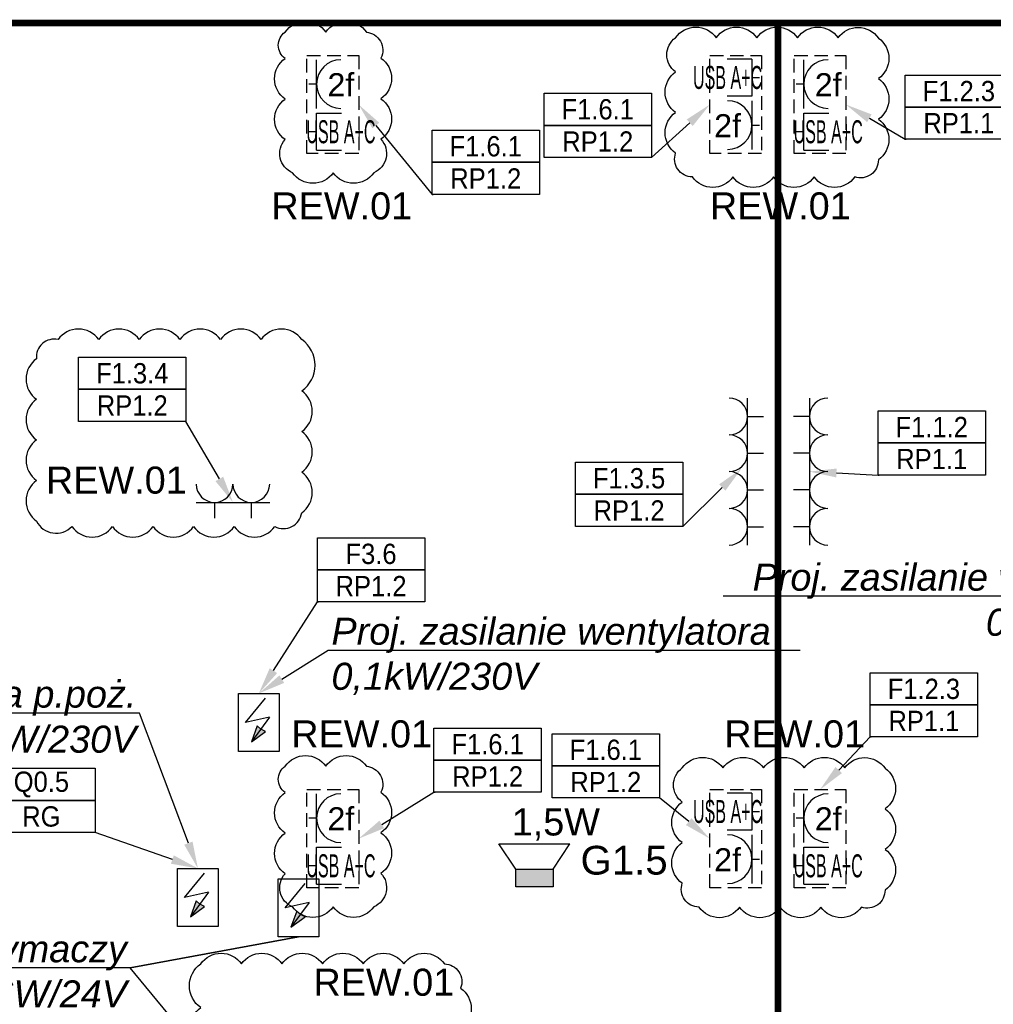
# Model space of a CAD drawing. Header units: millimetres. Extents: x 38232 to 48274, y 14703 to 20376.
# Tile 16 of 23: x 41351 to 42070, y 15539 to 16266. Entities that reach past the tile are written whole.
import ezdxf
from ezdxf import colors
from ezdxf.entities.mleader import LeaderData, LeaderLine
from ezdxf.enums import TextEntityAlignment as Align
from ezdxf.math import Vec2, Vec3

# ---------------------------------------------------------------- set-up
doc = ezdxf.new("R2010")
doc.units = ezdxf.units.MM
doc.linetypes.add('DASHED', pattern=[0.75, 0.5, -0.25])
for name, color, linetype in [('_IE_Adresy_Obwodów', 246, 'Continuous'), ('_IE_Gniazda_230V_IP20', 5, 'Continuous'), ('_IE_Opisy obwodów', 244, 'Continuous'), ('_IE_Punkty_Zasilania', 5, 'Continuous'), ('_IE_Radiowezel', 200, 'Continuous'), ('_IE_Radiowęzeł okablowanie', 190, 'Continuous'), ('_IE_REW01', 30, 'Continuous'), ('_IE_Strefy oddziaływania rozdzielnic elektrycznych', 240, 'Continuous'), ('_IE_Zestaw_PEL', 5, 'Continuous')]:
    doc.layers.add(name, color=color, linetype=linetype)
doc.styles.add('ARIAL', font='arial.ttf')
doc.styles.get("Standard").update_dxf_attribs({"font": 'ARIAL.TTF'})

# ---------------------------------------------------------------- blocks, each defined once
blk = doc.blocks.new('*U6549')
at = {"layer": '_IE_Gniazda_230V_IP20', "color": 5}
for p, q in [((13.57, -13.57), (13.57, 13.57)), ((13.57, 0), (25.33, 0))]:
    blk.add_line(p, q, dxfattribs=at)
blk.add_arc((0, 0), 13.57, 270, 90, dxfattribs=at)
at = {"layer": '_IE_Gniazda_230V_IP20', "color": 240, "style": 'ARIAL', "flags": 12}
for tag, p in [('WYS2', (-59.06, -0.96)), ('IL', (0, 0))]:
    blk.add_attdef(tag, text='', height=17, dxfattribs=at).set_placement(p, align=Align.MIDDLE)
blk = doc.blocks.new('*U6579')
at = {"layer": '_IE_Gniazda_230V_IP20', "color": 5}
for p, q in [((-13.57, 13.57), (-13.57, -13.57)), ((-13.57, 0), (-25.33, 0))]:
    blk.add_line(p, q, dxfattribs=at)
blk.add_arc((0, 0), 13.57, 90, 270, dxfattribs=at)
at = {"layer": '_IE_Gniazda_230V_IP20', "color": 240, "style": 'ARIAL', "flags": 12}
for tag, p in [('IL', (0, 0)), ('WYS3', (59.06, 0.96))]:
    blk.add_attdef(tag, text='', height=17, dxfattribs=at).set_placement(p, align=Align.MIDDLE)
blk = doc.blocks.new('G$C06D19BF9')
at = {"layer": '_IE_Radiowezel'}
h = blk.add_hatch(color=256, dxfattribs=at)
h.dxf.hatch_style = 1
h.paths.add_polyline_path([(13.09, 13.85), (-0.02, 13.83), (0.02, -13.83), (13.13, -13.82)])
at = {"layer": '_IE_Radiowezel', "ltscale": 0.02}
for p, q in [((13.09, 13.85), (31.75, 26.18)), ((31.75, 26.18), (31.81, -26.1)), ((13.13, -13.82), (31.81, -26.1))]:
    blk.add_line(p, q, dxfattribs=at)
blk.add_lwpolyline([(13.09, 13.85), (13.13, -13.82), (0.02, -13.83), (-0.02, 13.83)], close=True, dxfattribs=at)
blk.add_lwpolyline([(13.09, 13.85), (13.13, -13.82)], dxfattribs=at)
blk = doc.blocks.new('_punkt_zasilania')
at = {"layer": '_IE_Punkty_Zasilania'}
blk.add_hatch(color=94, dxfattribs=at).paths.add_polyline_path([(9.55, 7.16), (20.02, 14.82), (16.48, 16.55), (13.76, 19.1)])
at = {"layer": '_IE_Punkty_Zasilania', "color": 5}
for p, q in [((0, 42.94), (30.1, 42.94)), ((0, 0), (0, 42.94)), ((30.1, 42.94), (30.1, 0)), ((30.1, 0), (0, 0))]:
    blk.add_line(p, q, dxfattribs=at)
at = {"layer": '_IE_Punkty_Zasilania', "color": 94}
for p, q in [((5.24, 21.47), (20.04, 39.55)), ((22.96, 25.32), (5.24, 21.47)), ((22.96, 25.32), (9.55, 7.16)), ((13.76, 19.1), (9.55, 7.16)), ((9.55, 7.16), (20.02, 14.82)), ((16.48, 16.55), (13.76, 19.1)), ((20.02, 14.82), (16.48, 16.55))]:
    blk.add_line(p, q, dxfattribs=at)
blk = doc.blocks.new('*U42561')
at = {"layer": '_IE_Zestaw_PEL', "color": 230, "linetype": 'DASHED', "ltscale": 20}
for p, q in [((-2.06, 72.48), (36.24, 72.48)), ((-2.06, 0), (-2.06, 72.48)), ((36.24, 72.48), (36.24, 0)), ((36.24, 0), (-2.06, 0))]:
    blk.add_line(p, q, dxfattribs=at)
at = {"layer": '_IE_Zestaw_PEL'}
for p, q in [((5.1, 33.39), (5.1, 69.39)), ((5.1, 51.39), (-0.54, 51.39)), ((5.1, 29.98), (23.47, 29.98)), ((5.1, 2.67), (5.1, 29.98)), ((5.1, 16.17), (-0.54, 16.17)), ((5.1, 2.67), (23.47, 2.67))]:
    blk.add_line(p, q, dxfattribs=at)
blk.add_arc((23.1, 51.39), 18, 90, 270, dxfattribs=at)
at = {"layer": '_IE_Zestaw_PEL', "color": 240, "style": 'ARIAL', "flags": 12}
for tag, p in [('G4', (23.1, 51.39)), ('L4', (23.1, 16.17))]:
    blk.add_attdef(tag, text='', height=17, dxfattribs=at).set_placement(p, align=Align.MIDDLE)
blk = doc.blocks.new('*U42562')
at = {"layer": '_IE_Zestaw_PEL', "color": 230, "linetype": 'DASHED', "ltscale": 20}
for p, q in [((-2.06, 72.48), (36.24, 72.48)), ((-2.06, 0), (-2.06, 72.48)), ((36.24, 72.48), (36.24, 0)), ((36.24, 0), (-2.06, 0))]:
    blk.add_line(p, q, dxfattribs=at)
at = {"layer": '_IE_Zestaw_PEL'}
for p, q in [((29.09, 69.81), (10.71, 69.81)), ((29.09, 69.81), (29.09, 42.51)), ((29.09, 56.31), (34.72, 56.31)), ((29.09, 42.51), (10.71, 42.51)), ((29.09, 39.09), (29.09, 3.09)), ((29.09, 21.09), (34.72, 21.09))]:
    blk.add_line(p, q, dxfattribs=at)
blk.add_arc((11.09, 21.09), 18, 270, 90, dxfattribs=at)
at = {"layer": '_IE_Zestaw_PEL', "color": 240, "style": 'ARIAL', "flags": 12}
for tag, p in [('L5', (11.09, 56.31)), ('G5', (11.09, 21.09))]:
    blk.add_attdef(tag, text='', height=17, dxfattribs=at).set_placement(p, align=Align.MIDDLE)
blk = doc.blocks.new('*U5174')
at = {"layer": '_IE_Gniazda_230V_IP20', "color": 5}
for p, q in [((-13.57, -13.57), (13.57, -13.57)), ((0, -13.57), (0, -25.33))]:
    blk.add_line(p, q, dxfattribs=at)
blk.add_arc((0, 0), 13.57, 180, 0, dxfattribs=at)
at = {"layer": '_IE_Gniazda_230V_IP20', "color": 240, "style": 'ARIAL', "flags": 12}
blk.add_attdef('WYS', text='', height=17, rotation=270, dxfattribs=at).set_placement((0, 59.07), align=Align.MIDDLE)
blk.add_attdef('IL', text='', height=17, dxfattribs=at).set_placement((0, 0), align=Align.MIDDLE)
blk = doc.blocks.new('*U36161')
at = {"layer": '_IE_Adresy_Obwodów', "color": 7}
for points in [[(-792.5, 474.4), (0, 474.4), (0, 237.2), (-792.5, 237.2)], [(-792.5, 237.2), (0, 237.2), (0, 0), (-792.5, 0)]]:
    blk.add_lwpolyline(points, close=True, dxfattribs=at)
at = {"layer": '_IE_Adresy_Obwodów', "width": 0.9, "flags": 12}
for tag, p in [('ADRES', (-396.2, 355.8)), ('ROZDZ', (-396.2, 118.6))]:
    blk.add_attdef(tag, text='', height=150, dxfattribs=at).set_placement(p, align=Align.MIDDLE)
ml = blk.add_multileader_mtext('Standard')
ml.set_content(' ')
ml.set_leader_properties()
ml.build(insert=Vec2(0, 0))
ml.multileader.update_dxf_attribs({"arrow_head_size": 200})
ctx = ml.context
ctx.base_point, ctx.arrow_head_size, ctx.plane_origin = Vec3(-13.6, 0), 200, Vec3(553.5, 71.8)
ctx.text_align_type = 2
notes = []
notes.append((ctx, [(0, (1, 1, 0), (0, 0), (-1, 0), 8, [(0, [(760, -265.9), (0, 0)], 0, [])])]))
ctx.mtext.insert, ctx.mtext.alignment, ctx.mtext.flow_direction = Vec3(-10, 2), 3, 5
for ctx, leaders in notes:
    for number, flags, end, landing, length, lines in leaders:
        leader = LeaderData()
        leader.index, (leader.has_last_leader_line, leader.has_dogleg_vector, leader.attachment_direction) = number, flags
        leader.last_leader_point, leader.dogleg_vector, leader.dogleg_length = Vec3(end), Vec3(landing), length
        for number, points, colour, breaks in lines:
            line = LeaderLine()
            line.index, line.vertices, line.color, line.breaks = number, Vec3.list(points), colors.encode_raw_color(colour), breaks
            leader.lines.append(line)
        ctx.leaders.append(leader)
blk = doc.blocks.new('*U42752')
at = {"layer": '_IE_Adresy_Obwodów', "color": 7}
for points in [[(-792.5, 474.4), (0, 474.4), (0, 237.2), (-792.5, 237.2)], [(-792.5, 237.2), (0, 237.2), (0, 0), (-792.5, 0)]]:
    blk.add_lwpolyline(points, close=True, dxfattribs=at)
at = {"layer": '_IE_Adresy_Obwodów', "width": 0.9, "flags": 12}
for tag, p in [('ADRES', (-396.2, 355.8)), ('ROZDZ', (-396.2, 118.6))]:
    blk.add_attdef(tag, text='', height=150, dxfattribs=at).set_placement(p, align=Align.MIDDLE)
ml = blk.add_multileader_mtext('Standard')
ml.set_content(' ')
ml.set_leader_properties()
ml.build(insert=Vec2(0, 0))
ml.multileader.update_dxf_attribs({"arrow_head_size": 200})
ctx = ml.context
ctx.base_point, ctx.arrow_head_size, ctx.plane_origin = Vec3(-784.5, 0), 200, Vec3(-1345.9, 71.8)
notes = []
notes.append((ctx, [(0, (1, 1, 0), (-792.5, 0), (1, 0), 8, [(0, [(-1163.3, -388.9), (-792.5, 0)], 0, [])])]))
ctx.mtext.insert, ctx.mtext.flow_direction = Vec3(-782.5, 2), 5
for ctx, leaders in notes:
    for number, flags, end, landing, length, lines in leaders:
        leader = LeaderData()
        leader.index, (leader.has_last_leader_line, leader.has_dogleg_vector, leader.attachment_direction) = number, flags
        leader.last_leader_point, leader.dogleg_vector, leader.dogleg_length = Vec3(end), Vec3(landing), length
        for number, points, colour, breaks in lines:
            line = LeaderLine()
            line.index, line.vertices, line.color, line.breaks = number, Vec3.list(points), colors.encode_raw_color(colour), breaks
            leader.lines.append(line)
        ctx.leaders.append(leader)
blk = doc.blocks.new('*U42695')
at = {"layer": '_IE_Adresy_Obwodów', "color": 7}
for points in [[(-792.5, 474.4), (0, 474.4), (0, 237.2), (-792.5, 237.2)], [(-792.5, 237.2), (0, 237.2), (0, 0), (-792.5, 0)]]:
    blk.add_lwpolyline(points, close=True, dxfattribs=at)
at = {"layer": '_IE_Adresy_Obwodów', "width": 0.9, "flags": 12}
for tag, p in [('ADRES', (-396.2, 355.8)), ('ROZDZ', (-396.2, 118.6))]:
    blk.add_attdef(tag, text='', height=150, dxfattribs=at).set_placement(p, align=Align.MIDDLE)
ml = blk.add_multileader_mtext('Standard')
ml.set_content(' ')
ml.set_leader_properties()
ml.build(insert=Vec2(0, 0))
ml.multileader.update_dxf_attribs({"arrow_head_size": 200})
ctx = ml.context
ctx.base_point, ctx.arrow_head_size, ctx.plane_origin = Vec3(-784.5, 0), 200, Vec3(-1345.9, 71.8)
notes = []
notes.append((ctx, [(0, (1, 1, 0), (-792.5, 0), (1, 0), 8, [(0, [(-1230.2, 255.7), (-792.5, 0)], 0, [])])]))
ctx.mtext.insert, ctx.mtext.flow_direction = Vec3(-782.5, 2), 5
for ctx, leaders in notes:
    for number, flags, end, landing, length, lines in leaders:
        leader = LeaderData()
        leader.index, (leader.has_last_leader_line, leader.has_dogleg_vector, leader.attachment_direction) = number, flags
        leader.last_leader_point, leader.dogleg_vector, leader.dogleg_length = Vec3(end), Vec3(landing), length
        for number, points, colour, breaks in lines:
            line = LeaderLine()
            line.index, line.vertices, line.color, line.breaks = number, Vec3.list(points), colors.encode_raw_color(colour), breaks
            leader.lines.append(line)
        ctx.leaders.append(leader)
blk = doc.blocks.new('*U42638')
at = {"layer": '_IE_Adresy_Obwodów', "color": 7}
for points in [[(-792.5, 474.4), (0, 474.4), (0, 237.2), (-792.5, 237.2)], [(-792.5, 237.2), (0, 237.2), (0, 0), (-792.5, 0)]]:
    blk.add_lwpolyline(points, close=True, dxfattribs=at)
at = {"layer": '_IE_Adresy_Obwodów', "width": 0.9, "flags": 12}
for tag, p in [('ADRES', (-396.2, 355.8)), ('ROZDZ', (-396.2, 118.6))]:
    blk.add_attdef(tag, text='', height=150, dxfattribs=at).set_placement(p, align=Align.MIDDLE)
ml = blk.add_multileader_mtext('Standard')
ml.set_content(' ')
ml.set_leader_properties()
ml.build(insert=Vec2(0, 0))
ml.multileader.update_dxf_attribs({"arrow_head_size": 200})
ctx = ml.context
ctx.base_point, ctx.arrow_head_size, ctx.plane_origin = Vec3(-784.5, 0), 200, Vec3(-1345.9, 71.8)
notes = []
notes.append((ctx, [(0, (1, 1, 0), (-792.5, 0), (1, 0), 8, [(0, [(-1300.1, 25.3), (-792.5, 0)], 0, [])])]))
ctx.mtext.insert, ctx.mtext.flow_direction = Vec3(-782.5, 2), 5
for ctx, leaders in notes:
    for number, flags, end, landing, length, lines in leaders:
        leader = LeaderData()
        leader.index, (leader.has_last_leader_line, leader.has_dogleg_vector, leader.attachment_direction) = number, flags
        leader.last_leader_point, leader.dogleg_vector, leader.dogleg_length = Vec3(end), Vec3(landing), length
        for number, points, colour, breaks in lines:
            line = LeaderLine()
            line.index, line.vertices, line.color, line.breaks = number, Vec3.list(points), colors.encode_raw_color(colour), breaks
            leader.lines.append(line)
        ctx.leaders.append(leader)
blk = doc.blocks.new('*U42693')
at = {"layer": '_IE_Adresy_Obwodów', "color": 7}
for points in [[(-792.5, 474.4), (0, 474.4), (0, 237.2), (-792.5, 237.2)], [(-792.5, 237.2), (0, 237.2), (0, 0), (-792.5, 0)]]:
    blk.add_lwpolyline(points, close=True, dxfattribs=at)
at = {"layer": '_IE_Adresy_Obwodów', "width": 0.9, "flags": 12}
for tag, p in [('ADRES', (-396.2, 355.8)), ('ROZDZ', (-396.2, 118.6))]:
    blk.add_attdef(tag, text='', height=150, dxfattribs=at).set_placement(p, align=Align.MIDDLE)
ml = blk.add_multileader_mtext('Standard')
ml.set_content(' ')
ml.set_leader_properties()
ml.build(insert=Vec2(0, 0))
ml.multileader.update_dxf_attribs({"arrow_head_size": 200})
ctx = ml.context
ctx.base_point, ctx.arrow_head_size, ctx.plane_origin = Vec3(-13.6, 0), 200, Vec3(553.5, 71.8)
ctx.text_align_type = 2
notes = []
notes.append((ctx, [(0, (1, 1, 0), (0, 0), (-1, 0), 8, [(0, [(347.6, -598.5), (0, 0)], 0, [])])]))
ctx.mtext.insert, ctx.mtext.alignment, ctx.mtext.flow_direction = Vec3(-10, 2), 3, 5
for ctx, leaders in notes:
    for number, flags, end, landing, length, lines in leaders:
        leader = LeaderData()
        leader.index, (leader.has_last_leader_line, leader.has_dogleg_vector, leader.attachment_direction) = number, flags
        leader.last_leader_point, leader.dogleg_vector, leader.dogleg_length = Vec3(end), Vec3(landing), length
        for number, points, colour, breaks in lines:
            line = LeaderLine()
            line.index, line.vertices, line.color, line.breaks = number, Vec3.list(points), colors.encode_raw_color(colour), breaks
            leader.lines.append(line)
        ctx.leaders.append(leader)
blk = doc.blocks.new('*U42630')
at = {"layer": '_IE_Adresy_Obwodów', "color": 7}
for points in [[(-792.5, 474.4), (0, 474.4), (0, 237.2), (-792.5, 237.2)], [(-792.5, 237.2), (0, 237.2), (0, 0), (-792.5, 0)]]:
    blk.add_lwpolyline(points, close=True, dxfattribs=at)
at = {"layer": '_IE_Adresy_Obwodów', "width": 0.9, "flags": 12}
for tag, p in [('ADRES', (-396.2, 355.8)), ('ROZDZ', (-396.2, 118.6))]:
    blk.add_attdef(tag, text='', height=150, dxfattribs=at).set_placement(p, align=Align.MIDDLE)
ml = blk.add_multileader_mtext('Standard')
ml.set_content(' ')
ml.set_leader_properties()
ml.build(insert=Vec2(0, 0))
ml.multileader.update_dxf_attribs({"arrow_head_size": 200})
ctx = ml.context
ctx.base_point, ctx.arrow_head_size, ctx.plane_origin = Vec3(-13.6, 0), 200, Vec3(553.5, 71.8)
ctx.text_align_type = 2
notes = []
notes.append((ctx, [(0, (1, 1, 0), (0, 0), (-1, 0), 8, [(0, [(431.6, 390.6), (0, 0)], 0, [])])]))
ctx.mtext.insert, ctx.mtext.alignment, ctx.mtext.flow_direction = Vec3(-10, 2), 3, 5
for ctx, leaders in notes:
    for number, flags, end, landing, length, lines in leaders:
        leader = LeaderData()
        leader.index, (leader.has_last_leader_line, leader.has_dogleg_vector, leader.attachment_direction) = number, flags
        leader.last_leader_point, leader.dogleg_vector, leader.dogleg_length = Vec3(end), Vec3(landing), length
        for number, points, colour, breaks in lines:
            line = LeaderLine()
            line.index, line.vertices, line.color, line.breaks = number, Vec3.list(points), colors.encode_raw_color(colour), breaks
            leader.lines.append(line)
        ctx.leaders.append(leader)
blk = doc.blocks.new('*U36952')
at = {"layer": '_IE_Adresy_Obwodów', "color": 7}
for points in [[(-792.5, 474.4), (0, 474.4), (0, 237.2), (-792.5, 237.2)], [(-792.5, 237.2), (0, 237.2), (0, 0), (-792.5, 0)]]:
    blk.add_lwpolyline(points, close=True, dxfattribs=at)
at = {"layer": '_IE_Adresy_Obwodów', "width": 0.9, "flags": 12}
for tag, p in [('ADRES', (-396.2, 355.8)), ('ROZDZ', (-396.2, 118.6))]:
    blk.add_attdef(tag, text='', height=150, dxfattribs=at).set_placement(p, align=Align.MIDDLE)
ml = blk.add_multileader_mtext('Standard')
ml.set_content(' ')
ml.set_leader_properties()
ml.build(insert=Vec2(0, 0))
ml.multileader.update_dxf_attribs({"arrow_head_size": 200})
ctx = ml.context
ctx.base_point, ctx.arrow_head_size, ctx.plane_origin = Vec3(-13.6, 0), 200, Vec3(553.5, 71.8)
ctx.text_align_type = 2
notes = []
notes.append((ctx, [(0, (1, 1, 0), (0, 0), (-1, 0), 8, [(0, [(434.7, 427.4), (0, 0)], 0, [])])]))
ctx.mtext.insert, ctx.mtext.alignment, ctx.mtext.flow_direction = Vec3(-10, 2), 3, 5
for ctx, leaders in notes:
    for number, flags, end, landing, length, lines in leaders:
        leader = LeaderData()
        leader.index, (leader.has_last_leader_line, leader.has_dogleg_vector, leader.attachment_direction) = number, flags
        leader.last_leader_point, leader.dogleg_vector, leader.dogleg_length = Vec3(end), Vec3(landing), length
        for number, points, colour, breaks in lines:
            line = LeaderLine()
            line.index, line.vertices, line.color, line.breaks = number, Vec3.list(points), colors.encode_raw_color(colour), breaks
            leader.lines.append(line)
        ctx.leaders.append(leader)
blk = doc.blocks.new('*U36959')
at = {"layer": '_IE_Adresy_Obwodów', "color": 7}
for points in [[(-792.5, 474.4), (0, 474.4), (0, 237.2), (-792.5, 237.2)], [(-792.5, 237.2), (0, 237.2), (0, 0), (-792.5, 0)]]:
    blk.add_lwpolyline(points, close=True, dxfattribs=at)
at = {"layer": '_IE_Adresy_Obwodów', "width": 0.9, "flags": 12}
for tag, p in [('ADRES', (-396.2, 355.8)), ('ROZDZ', (-396.2, 118.6))]:
    blk.add_attdef(tag, text='', height=150, dxfattribs=at).set_placement(p, align=Align.MIDDLE)
ml = blk.add_multileader_mtext('Standard')
ml.set_content(' ')
ml.set_leader_properties()
ml.build(insert=Vec2(0, 0))
ml.multileader.update_dxf_attribs({"arrow_head_size": 200})
ctx = ml.context
ctx.base_point, ctx.arrow_head_size, ctx.plane_origin = Vec3(-13.6, 0), 200, Vec3(553.5, 71.8)
ctx.text_align_type = 2
notes = []
notes.append((ctx, [(0, (1, 1, 0), (0, 0), (-1, 0), 8, [(0, [(372.1, -301.1), (0, 0)], 0, [])])]))
ctx.mtext.insert, ctx.mtext.alignment, ctx.mtext.flow_direction = Vec3(-10, 2), 3, 5
for ctx, leaders in notes:
    for number, flags, end, landing, length, lines in leaders:
        leader = LeaderData()
        leader.index, (leader.has_last_leader_line, leader.has_dogleg_vector, leader.attachment_direction) = number, flags
        leader.last_leader_point, leader.dogleg_vector, leader.dogleg_length = Vec3(end), Vec3(landing), length
        for number, points, colour, breaks in lines:
            line = LeaderLine()
            line.index, line.vertices, line.color, line.breaks = number, Vec3.list(points), colors.encode_raw_color(colour), breaks
            leader.lines.append(line)
        ctx.leaders.append(leader)
blk = doc.blocks.new('*U36961')
at = {"layer": '_IE_Adresy_Obwodów', "color": 7}
for points in [[(-792.5, 474.4), (0, 474.4), (0, 237.2), (-792.5, 237.2)], [(-792.5, 237.2), (0, 237.2), (0, 0), (-792.5, 0)]]:
    blk.add_lwpolyline(points, close=True, dxfattribs=at)
at = {"layer": '_IE_Adresy_Obwodów', "width": 0.9, "flags": 12}
for tag, p in [('ADRES', (-396.2, 355.8)), ('ROZDZ', (-396.2, 118.6))]:
    blk.add_attdef(tag, text='', height=150, dxfattribs=at).set_placement(p, align=Align.MIDDLE)
ml = blk.add_multileader_mtext('Standard')
ml.set_content(' ')
ml.set_leader_properties()
ml.build(insert=Vec2(0, 0))
ml.multileader.update_dxf_attribs({"arrow_head_size": 200})
ctx = ml.context
ctx.base_point, ctx.arrow_head_size, ctx.plane_origin = Vec3(-784.5, 0), 200, Vec3(-1345.9, 71.8)
notes = []
notes.append((ctx, [(0, (1, 1, 0), (-792.5, 0), (1, 0), 8, [(0, [(-1334.9, 663.6), (-792.5, 0)], 0, [])])]))
ctx.mtext.insert, ctx.mtext.flow_direction = Vec3(-782.5, 2), 5
for ctx, leaders in notes:
    for number, flags, end, landing, length, lines in leaders:
        leader = LeaderData()
        leader.index, (leader.has_last_leader_line, leader.has_dogleg_vector, leader.attachment_direction) = number, flags
        leader.last_leader_point, leader.dogleg_vector, leader.dogleg_length = Vec3(end), Vec3(landing), length
        for number, points, colour, breaks in lines:
            line = LeaderLine()
            line.index, line.vertices, line.color, line.breaks = number, Vec3.list(points), colors.encode_raw_color(colour), breaks
            leader.lines.append(line)
        ctx.leaders.append(leader)
blk = doc.blocks.new('*U36963')
at = {"layer": '_IE_Adresy_Obwodów', "color": 7}
for points in [[(-792.5, 474.4), (0, 474.4), (0, 237.2), (-792.5, 237.2)], [(-792.5, 237.2), (0, 237.2), (0, 0), (-792.5, 0)]]:
    blk.add_lwpolyline(points, close=True, dxfattribs=at)
at = {"layer": '_IE_Adresy_Obwodów', "width": 0.9, "flags": 12}
for tag, p in [('ADRES', (-396.2, 355.8)), ('ROZDZ', (-396.2, 118.6))]:
    blk.add_attdef(tag, text='', height=150, dxfattribs=at).set_placement(p, align=Align.MIDDLE)
ml = blk.add_multileader_mtext('Standard')
ml.set_content(' ')
ml.set_leader_properties()
ml.build(insert=Vec2(0, 0))
ml.multileader.update_dxf_attribs({"arrow_head_size": 200})
ctx = ml.context
ctx.base_point, ctx.arrow_head_size, ctx.plane_origin = Vec3(-784.5, 0), 200, Vec3(-1345.9, 71.8)
notes = []
notes.append((ctx, [(0, (1, 1, 0), (-792.5, 0), (1, 0), 8, [(0, [(-1348.7, -342.4), (-792.5, 0)], 0, [])])]))
ctx.mtext.insert, ctx.mtext.flow_direction = Vec3(-782.5, 2), 5
for ctx, leaders in notes:
    for number, flags, end, landing, length, lines in leaders:
        leader = LeaderData()
        leader.index, (leader.has_last_leader_line, leader.has_dogleg_vector, leader.attachment_direction) = number, flags
        leader.last_leader_point, leader.dogleg_vector, leader.dogleg_length = Vec3(end), Vec3(landing), length
        for number, points, colour, breaks in lines:
            line = LeaderLine()
            line.index, line.vertices, line.color, line.breaks = number, Vec3.list(points), colors.encode_raw_color(colour), breaks
            leader.lines.append(line)
        ctx.leaders.append(leader)
blk = doc.blocks.new('*U42924')
at = {"layer": '_IE_Adresy_Obwodów', "color": 7}
for points in [[(-792.5, 474.4), (0, 474.4), (0, 237.2), (-792.5, 237.2)], [(-792.5, 237.2), (0, 237.2), (0, 0), (-792.5, 0)]]:
    blk.add_lwpolyline(points, close=True, dxfattribs=at)
at = {"layer": '_IE_Adresy_Obwodów', "width": 0.9, "flags": 12}
for tag, p in [('ADRES', (-396.2, 355.8)), ('ROZDZ', (-396.2, 118.6))]:
    blk.add_attdef(tag, text='', height=150, dxfattribs=at).set_placement(p, align=Align.MIDDLE)
ml = blk.add_multileader_mtext('Standard')
ml.set_content(' ')
ml.set_leader_properties()
ml.build(insert=Vec2(0, 0))
ml.multileader.update_dxf_attribs({"arrow_head_size": 200})
ctx = ml.context
ctx.base_point, ctx.arrow_head_size, ctx.plane_origin = Vec3(-784.5, 0), 200, Vec3(-1345.9, 71.8)
notes = []
notes.append((ctx, [(0, (1, 1, 0), (-792.5, 0), (1, 0), 8, [(0, [(-1225.2, -675.9), (-792.5, 0)], 0, [])])]))
ctx.mtext.insert, ctx.mtext.flow_direction = Vec3(-782.5, 2), 5
for ctx, leaders in notes:
    for number, flags, end, landing, length, lines in leaders:
        leader = LeaderData()
        leader.index, (leader.has_last_leader_line, leader.has_dogleg_vector, leader.attachment_direction) = number, flags
        leader.last_leader_point, leader.dogleg_vector, leader.dogleg_length = Vec3(end), Vec3(landing), length
        for number, points, colour, breaks in lines:
            line = LeaderLine()
            line.index, line.vertices, line.color, line.breaks = number, Vec3.list(points), colors.encode_raw_color(colour), breaks
            leader.lines.append(line)
        ctx.leaders.append(leader)

msp = doc.modelspace()

# ---------------------------------------------------------------- linework, layer by layer
at = {"layer": '_IE_REW01'}
for points in [[(41547.28, 16257.14, -0.5206), (41577.28, 16257.14, -0.5206), (41607.28, 16257.14, -0.5206), (41618.05, 16237.92, -0.5206), (41618.05, 16207.92, -0.5206), (41618.05, 16177.92, -0.5206), (41612.79, 16153.18, -0.5206), (41582.79, 16153.18, -0.5206), (41552.79, 16153.18, -0.5206), (41547.28, 16177.67, -0.5206), (41547.28, 16207.67, -0.5206), (41547.28, 16237.67, -0.5206), (41547.28, 16257.14, -0.5206)], [(41835.76, 16252.99, -0.5206), (41865.76, 16252.99, -0.5206), (41895.76, 16252.99, -0.5206), (41925.76, 16252.99, -0.5206), (41955.76, 16252.99, -0.5206), (41985.52, 16252.74, -0.5206), (41985.52, 16222.74, -0.5206), (41985.52, 16192.74, -0.5206), (41985.52, 16162.74, -0.5206), (41968.12, 16150.13, -0.5206), (41938.12, 16150.13, -0.5206), (41908.12, 16150.13, -0.5206), (41878.12, 16150.13, -0.5206), (41848.12, 16150.13, -0.5206), (41835.76, 16167.77, -0.5206), (41835.76, 16197.77, -0.5206), (41835.76, 16227.77, -0.5206), (41835.76, 16252.99, -0.5206)], [(41559.51, 16029.86, 0.5206), (41529.51, 16029.86, 0.5206), (41499.51, 16029.86, 0.5206), (41469.51, 16029.86, 0.5206), (41439.51, 16029.86, 0.5206), (41409.51, 16029.86, 0.5206), (41379.51, 16029.86, 0.5206), (41363.64, 16015.73, 0.5206), (41363.64, 15985.73, 0.5206), (41363.64, 15955.73, 0.5206), (41363.64, 15925.73, 0.5206), (41363.64, 15895.73, 0.5206), (41389.66, 15891.75, 0.5206), (41419.66, 15891.75, 0.5206), (41449.66, 15891.75, 0.5206), (41479.66, 15891.75, 0.5206), (41509.66, 15891.75, 0.5206), (41539.66, 15891.75, 0.5206), (41559.51, 15901.91, 0.5206), (41559.51, 15931.91, 0.5206), (41559.51, 15961.91, 0.5206), (41559.51, 15991.91, 0.5206), (41559.51, 16029.86, 0.5206)], [(41547.28, 15714.63, -0.5206), (41577.28, 15714.63, -0.5206), (41607.28, 15714.63, -0.5206), (41618.05, 15695.4, -0.5206), (41618.05, 15665.4, -0.5206), (41618.05, 15635.4, -0.5206), (41612.79, 15610.66, -0.5206), (41582.79, 15610.66, -0.5206), (41552.79, 15610.66, -0.5206), (41547.28, 15635.15, -0.5206), (41547.28, 15665.15, -0.5206), (41547.28, 15695.15, -0.5206), (41547.28, 15714.63, -0.5206)], [(41840.69, 15713.31, -0.5206), (41870.69, 15713.31, -0.5206), (41900.69, 15713.31, -0.5206), (41930.69, 15713.31, -0.5206), (41960.69, 15713.31, -0.5206), (41990.44, 15713.06, -0.5206), (41990.44, 15683.06, -0.5206), (41990.44, 15653.06, -0.5206), (41990.44, 15623.06, -0.5206), (41973.05, 15610.45, -0.5206), (41943.05, 15610.45, -0.5206), (41913.05, 15610.45, -0.5206), (41883.05, 15610.45, -0.5206), (41853.05, 15610.45, -0.5206), (41840.69, 15628.09, -0.5206), (41840.69, 15658.09, -0.5206), (41840.69, 15688.09, -0.5206), (41840.69, 15713.31, -0.5206)], [(41484.94, 15568.53, -0.5206), (41514.94, 15568.53, -0.5206), (41544.94, 15568.53, -0.5206), (41574.94, 15568.53, -0.5206), (41604.94, 15568.53, -0.5206), (41634.94, 15568.53, -0.5206), (41664.94, 15568.53, -0.5206), (41676.93, 15550.53, -0.5206), (41676.93, 15520.53, -0.5206), (41676.93, 15490.53, -0.5206), (41676.93, 15460.53, -0.5206), (41663.13, 15444.33, -0.5206), (41633.13, 15444.33, -0.5206), (41603.13, 15444.33, -0.5206), (41573.13, 15444.33, -0.5206), (41543.13, 15444.33, -0.5206), (41513.13, 15444.33, -0.5206), (41484.94, 15446.14, -0.5206), (41484.94, 15476.14, -0.5206), (41484.94, 15506.14, -0.5206), (41484.94, 15536.14, -0.5206), (41484.94, 15568.53, -0.5206)]]:
    msp.add_lwpolyline(points, format="xyb", close=True, dxfattribs=at)
at = {"layer": '_IE_Strefy oddziaływania rozdzielnic elektrycznych', "linetype": 'DASHED', "ltscale": 10, "const_width": 5}
msp.add_lwpolyline([(38272.3, 16263.81), (44122.3, 16263.81), (44122.3, 14740.81), (38272.3, 14740.81)], close=True, dxfattribs=at)
msp.add_lwpolyline([(41911.3, 14740.81), (41911.3, 16263.81)], dxfattribs=at)

# ---------------------------------------------------------------- block references
at = {"rotation": 90}
msp.add_blockref('G$C06D19BF9', (41731.43, 15625.4), dxfattribs=at)
at = {"layer": '_IE_Adresy_Obwodów', "xscale": 0.1, "yscale": 0.1, "zscale": 0.1}
for name, p, values in [('*U42695', (42084.62, 16177.99), {'ADRES': 'F1.2.3', 'ROZDZ': 'RP1.1'}), ('*U42630', (41817.84, 16164.51), {'ADRES': 'F1.6.1', 'ROZDZ': 'RP1.2'}), ('*U36961', (41735.09, 16137.2), {'ADRES': 'F1.6.1', 'ROZDZ': 'RP1.2'}), ('*U42693', (41473.94, 15969.42), {'ADRES': 'F1.3.4', 'ROZDZ': 'RP1.2'}), ('*U42638', (42064.57, 15929.78), {'ADRES': 'F1.1.2', 'ROZDZ': 'RP1.1'}), ('*U36952', (41840.98, 15891.83), {'ADRES': 'F1.3.5', 'ROZDZ': 'RP1.2'}), ('*U42924', (41650.35, 15835.95), {'ADRES': 'F3.6', 'ROZDZ': 'RP1.2'}), ('*U42752', (42058.78, 15736.18), {'ADRES': 'F1.2.3', 'ROZDZ': 'RP1.1'}), ('*U36963', (41736.48, 15695.3), {'ADRES': 'F1.6.1', 'ROZDZ': 'RP1.2'}), ('*U36959', (41823.79, 15691.16), {'ADRES': 'F1.6.1', 'ROZDZ': 'RP1.2'}), ('*U36161', (41406.81, 15665.6), {'ADRES': 'Q0.5', 'ROZDZ': 'RG'})]:
    msp.add_blockref(name, p, dxfattribs=at).add_auto_attribs(values)
at = {"layer": '_IE_Gniazda_230V_IP20'}
for name, p in [('*U6549', (41875.28, 15973.02)), ('*U6579', (41948.13, 15973.02)), ('*U6549', (41875.28, 15945.88)), ('*U6579', (41948.13, 15945.88)), ('*U6549', (41875.28, 15918.74)), ('*U6579', (41948.13, 15918.74)), ('*U5174', (41495.13, 15923.14)), ('*U5174', (41522.27, 15923.14)), ('*U6549', (41875.28, 15891.59)), ('*U6579', (41948.13, 15891.59))]:
    msp.add_blockref(name, p, dxfattribs=at)
at = {"layer": '_IE_Punkty_Zasilania'}
for p in [(41512.79, 15725.42), (41467.76, 15596.07), (41542.04, 15588.47)]:
    msp.add_blockref('_punkt_zasilania', p, dxfattribs=at)
at = {"layer": '_IE_Zestaw_PEL'}
ref = msp.add_blockref('*U42561', (41565.36, 16167.32), dxfattribs=at)
ref.add_attrib('L4', 'USB A+C', dxfattribs={"color": 240, "height": 17, "style": 'ARIAL', "width": 0.5, "flags": 12}).set_placement((41588.46, 16183.5), align=Align.MIDDLE)
ref.add_attrib('G4', '2f', dxfattribs={"color": 240, "height": 17, "style": 'ARIAL', "flags": 12}).set_placement((41588.46, 16218.72), align=Align.MIDDLE)
ref = msp.add_blockref('*U42562', (41863.06, 16167.32), dxfattribs=at)
ref.add_attrib('L5', 'USB A+C', dxfattribs={"color": 240, "height": 17, "style": 'ARIAL', "width": 0.5, "flags": 12}).set_placement((41874.14, 16223.64), align=Align.MIDDLE)
ref.add_attrib('G5', '2f', dxfattribs={"color": 240, "height": 17, "style": 'ARIAL', "flags": 12}).set_placement((41874.14, 16188.42), align=Align.MIDDLE)
ref = msp.add_blockref('*U42561', (41925.36, 16167.32), dxfattribs=at)
ref.add_attrib('L4', 'USB A+C', dxfattribs={"color": 240, "height": 17, "style": 'ARIAL', "width": 0.5, "flags": 12}).set_placement((41948.46, 16183.5), align=Align.MIDDLE)
ref.add_attrib('G4', '2f', dxfattribs={"color": 240, "height": 17, "style": 'ARIAL', "flags": 12}).set_placement((41948.46, 16218.72), align=Align.MIDDLE)
ref = msp.add_blockref('*U42561', (41565.36, 15624.81), dxfattribs=at)
ref.add_attrib('L4', 'USB A+C', dxfattribs={"color": 240, "height": 17, "style": 'ARIAL', "width": 0.5, "flags": 12}).set_placement((41588.46, 15640.98), align=Align.MIDDLE)
ref.add_attrib('G4', '2f', dxfattribs={"color": 240, "height": 17, "style": 'ARIAL', "flags": 12}).set_placement((41588.46, 15676.2), align=Align.MIDDLE)
ref = msp.add_blockref('*U42562', (41863.06, 15624.81), dxfattribs=at)
ref.add_attrib('L5', 'USB A+C', dxfattribs={"color": 240, "height": 17, "style": 'ARIAL', "width": 0.5, "flags": 12}).set_placement((41874.14, 15681.12), align=Align.MIDDLE)
ref.add_attrib('G5', '2f', dxfattribs={"color": 240, "height": 17, "style": 'ARIAL', "flags": 12}).set_placement((41874.14, 15645.9), align=Align.MIDDLE)
ref = msp.add_blockref('*U42561', (41925.36, 15624.81), dxfattribs=at)
ref.add_attrib('L4', 'USB A+C', dxfattribs={"color": 240, "height": 17, "style": 'ARIAL', "width": 0.5, "flags": 12}).set_placement((41948.46, 15640.98), align=Align.MIDDLE)
ref.add_attrib('G4', '2f', dxfattribs={"color": 240, "height": 17, "style": 'ARIAL', "flags": 12}).set_placement((41948.46, 15676.2), align=Align.MIDDLE)

# ---------------------------------------------------------------- texts
at = {"layer": '_IE_Radiowezel', "insert": (41714.63, 15683.38), "char_height": 20, "width": 103.8917, "attachment_point": 1, "style": 'ARIAL'}
msp.add_mtext('1,5W', dxfattribs=at)
at = {"layer": '_IE_Radiowęzeł okablowanie', "insert": (41765.5, 15655.74), "char_height": 17, "width": 908.1112, "attachment_point": 1}
msp.add_mtext('{\\H1.25x;G1.5}', dxfattribs=at)
at = {"layer": '_IE_REW01', "char_height": 20, "width": 190.5972, "attachment_point": 1}
for insert in [(41537.09, 16138.69), (41861.1, 16138.69), (41370.56, 15936.03), (41551.8, 15748.47), (41871.71, 15748.47), (41568.17, 15564.94)]:
    msp.add_mtext('REW.01', dxfattribs=dict(at, insert=insert))

# ---------------------------------------------------------------- leaders
at = {"layer": '_IE_Opisy obwodów'}
ml = msp.add_multileader_mtext('Standard', dxfattribs=at)
ml.set_content('{\\fArial|b0|i1|c238|p34;Proj. zasilanie wentylatora \\P0,1kW/230V}', color=256)
ml.set_leader_properties()
ml.build(insert=Vec2(0, 0))
ml.multileader.update_dxf_attribs({"text_left_attachment_type": 6, "text_right_attachment_type": 6, "dogleg_length": 0.36, "arrow_head_size": 20})
ctx = ml.context
ctx.base_point, ctx.char_height, ctx.arrow_head_size, ctx.plane_origin = Vec3(41892.6, 15840.28), 20, 20, Vec3(42027.94, 15326.29)
ctx.left_attachment, ctx.right_attachment, ctx.text_align_type = 6, 6, 2
notes = []
notes.append((ctx, [(1, (1, 1, 0), (42219.5, 15840.28), (-1, 0), 0.36, [(1, [(42277.39, 15747.14)], 0, [])])]))
ctx.mtext.insert, ctx.mtext.alignment, ctx.mtext.flow_direction = Vec3(42217.14, 15864.32), 3, 5
ml = msp.add_multileader_mtext('Standard', dxfattribs=at)
ml.set_content('{\\fArial|b0|i1|c238|p34;Proj. zasilanie wentylatora \\P0,1kW/230V}', color=256)
ml.set_leader_properties()
ml.build(insert=Vec2(0, 0))
ml.multileader.update_dxf_attribs({"text_left_attachment_type": 6, "text_right_attachment_type": 6, "dogleg_length": 0.36, "arrow_head_size": 20})
ctx = ml.context
ctx.base_point, ctx.char_height, ctx.arrow_head_size, ctx.plane_origin = Vec3(41579.47, 15800.34), 20, 20, Vec3(42159.83, 15413.75)
ctx.left_attachment, ctx.right_attachment = 6, 6
notes.append((ctx, [(0, (1, 1, 0), (41579.11, 15800.34), (1, 0), 0.36, [(0, [(41527.84, 15768.37)], 0, [])])]))
ctx.mtext.insert, ctx.mtext.flow_direction = Vec3(41581.47, 15824.38), 5
ml = msp.add_multileader_mtext('Standard', dxfattribs=at)
ml.set_content('{\\fArial|b0|i1|c238|p34;Proj. zasilanie zasilacza p.poż. \\P0,1kW/230V}', color=256)
ml.set_leader_properties()
ml.build(insert=Vec2(0, 0))
ml.multileader.update_dxf_attribs({"text_left_attachment_type": 6, "text_right_attachment_type": 6, "dogleg_length": 0.36, "arrow_head_size": 20})
ctx = ml.context
ctx.base_point, ctx.char_height, ctx.arrow_head_size, ctx.plane_origin = Vec3(41058.87, 15753.86), 20, 20, Vec3(41577.2, 15057.79)
ctx.left_attachment, ctx.right_attachment, ctx.text_align_type = 6, 6, 2
notes.append((ctx, [(0, (1, 1, 0), (41439.73, 15753.86), (-1, 0), 0.36, [(0, [(41482.81, 15639.01), (41439.73, 15753.86)], 0, [])])]))
ctx.mtext.insert, ctx.mtext.alignment, ctx.mtext.flow_direction = Vec3(41437.37, 15777.9), 3, 5
ml = msp.add_multileader_mtext('Standard', dxfattribs=at)
ml.set_content('{\\fArial|b0|i1|c238|p34;Proj. zasilanie elektrotrzymaczy\\P1,6W/24V}', color=256)
ml.set_leader_properties()
ml.build(insert=Vec2(0, 0))
ml.multileader.update_dxf_attribs({"text_left_attachment_type": 6, "text_right_attachment_type": 6, "dogleg_length": 0.36, "arrow_head_size": 20})
ctx = ml.context
ctx.base_point, ctx.char_height, ctx.arrow_head_size, ctx.plane_origin = Vec3(41036.63, 15565.61), 20, 20, Vec3(41652.2, 15059.69)
ctx.left_attachment, ctx.right_attachment, ctx.text_align_type = 6, 6, 2
notes.append((ctx, [(1, (1, 1, 0), (41432.78, 15565.61), (-1, 0), 0.36, [(0, [(41560.34, 15410.96), (41432.78, 15565.61), (41557.09, 15588.47), (41432.78, 15565.61)], 0, [])])]))
ctx.mtext.insert, ctx.mtext.alignment, ctx.mtext.flow_direction = Vec3(41430.42, 15589.65), 3, 5
for ctx, leaders in notes:
    for number, flags, end, landing, length, lines in leaders:
        leader = LeaderData()
        leader.index, (leader.has_last_leader_line, leader.has_dogleg_vector, leader.attachment_direction) = number, flags
        leader.last_leader_point, leader.dogleg_vector, leader.dogleg_length = Vec3(end), Vec3(landing), length
        for number, points, colour, breaks in lines:
            line = LeaderLine()
            line.index, line.vertices, line.color, line.breaks = number, Vec3.list(points), colors.encode_raw_color(colour), breaks
            leader.lines.append(line)
        ctx.leaders.append(leader)

doc.saveas('drawing.dxf')
